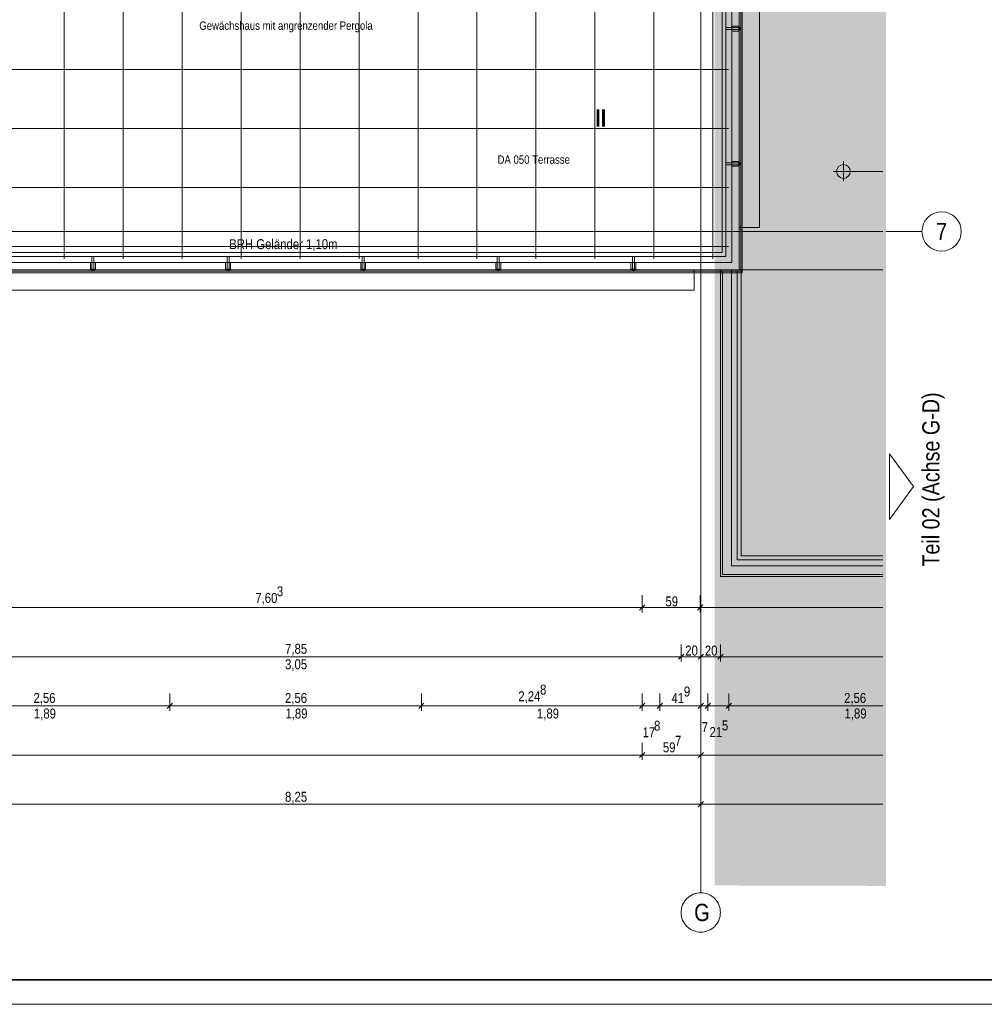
# Model space of a CAD drawing. Extents: x -620 to 300, y 62 to 1112.
# Tile 21 of 88: x -100 to 97, y 62 to 263. Entities that reach past the tile are written whole.
import ezdxf
from ezdxf.enums import TextEntityAlignment as Align
from ezdxf.lldxf.tags import DXFTag

# ---------------------------------------------------------------- set-up
doc = ezdxf.new("R2010")
doc.units = 0
doc.layers.get('0').update_dxf_attribs({"lineweight": 13})
for name, color, linetype, lineweight, true_color in [('30 -33 Aussenwände- 7 Fassade_ Elemente', 7, 'Continuous', 9, 0x00aacc), ('30 -34 Innenwände- 6 Elemente', 7, 'Continuous', 9, 0xff6633), ('30 -36 Dächer- 3 Dachbeläge', 7, 'Continuous', 15, 0x9999ff), ('30 -36 Dächer- 4 Dachbekleidungen', 7, 'Continuous', 9, 0xccccff), ('70 -72 Beschriftung- 1 Beschriftung allgemein', 7, 'Continuous', 9, 0xff6633), ('70 -76 Bemaßung- 2 Allgemein', 9, 'Continuous', 5, 0x808080), ('iwb_Layout BA_Markierung', 7, 'Continuous', 9, 0xbadcdc), ('iwb_Layout Text', 3, 'Continuous', 18, 0x00ff00)]:
    doc.layers.add(name, color=color, linetype=linetype, lineweight=lineweight, true_color=true_color)
for name, color, linetype, lineweight in [('60- 61 allgemeine Ausstattung- 4 Terrassen', 7, 'Continuous', 9), ('70 -71 Achsen- 1 Gebäudeachsen', 7, 'STRICHPUNKT2-A06G9RP48I', 18), ('70 -72 Beschriftung- 5 Höhenkoten', 7, 'Continuous', 15), ('iwb_Layout Achsbezeichung', 7, 'Continuous', 13), ('iwb_Plankopf Rahmen', 7, 'Continuous', 35)]:
    doc.layers.add(name, color=color, linetype=linetype, lineweight=lineweight)
doc.styles.get("Standard").update_dxf_attribs({"font": 'ARIALN.TTF'})
tags = doc.linetypes.add('STRICHPUNKT2', pattern=[12.7, 6.35, -3.175, 0, -3.175]).pattern_tags.tags
tags[10:11] = [DXFTag(74, 4), DXFTag(75, 0), DXFTag(340, '0'), DXFTag(46, 0.0), DXFTag(50, 0.0), DXFTag(44, 0.0), DXFTag(45, 0.0)]
tags[8:9] = [DXFTag(74, 4), DXFTag(75, 0), DXFTag(340, '0'), DXFTag(46, 0.0), DXFTag(50, 0.0), DXFTag(44, 0.0), DXFTag(45, 0.0)]
tags[6:7] = [DXFTag(74, 4), DXFTag(75, 0), DXFTag(340, '0'), DXFTag(46, 0.0), DXFTag(50, 0.0), DXFTag(44, 0.0), DXFTag(45, 0.0)]
tags[4:5] = [DXFTag(74, 4), DXFTag(75, 0), DXFTag(340, '0'), DXFTag(46, 0.0), DXFTag(50, 0.0), DXFTag(44, 0.0), DXFTag(45, 0.0)]
tags = doc.linetypes.add('STRICHPUNKT2-A06G9RP48I', pattern=[12.7, 6.35, -3.175, 0, -3.175]).pattern_tags.tags
tags[10:11] = [DXFTag(74, 4), DXFTag(75, 0), DXFTag(340, '0'), DXFTag(46, 0.0), DXFTag(50, 0.0), DXFTag(44, 0.0), DXFTag(45, 0.0)]
tags[8:9] = [DXFTag(74, 4), DXFTag(75, 0), DXFTag(340, '0'), DXFTag(46, 0.0), DXFTag(50, 0.0), DXFTag(44, 0.0), DXFTag(45, 0.0)]
tags[6:7] = [DXFTag(74, 4), DXFTag(75, 0), DXFTag(340, '0'), DXFTag(46, 0.0), DXFTag(50, 0.0), DXFTag(44, 0.0), DXFTag(45, 0.0)]
tags[4:5] = [DXFTag(74, 4), DXFTag(75, 0), DXFTag(340, '0'), DXFTag(46, 0.0), DXFTag(50, 0.0), DXFTag(44, 0.0), DXFTag(45, 0.0)]

# ---------------------------------------------------------------- blocks, each defined once
blk = doc.blocks.new('Polygon-A06G9ROX8I')
at = {"color": 0, "linetype": 'ByBlock', "lineweight": -2, "ltscale": 0.13}
blk.add_solid([(41.66, 86.61), (41.5, 1083.81), (76.5, 86.52), (76.5, 1083.81)], dxfattribs=at)
blk = doc.blocks.new('Referenz-A06G9RP68I')
at = {"layer": '30 -33 Aussenwände- 7 Fassade_ Elemente', "color": 0, "linetype": 'Continuous', "lineweight": -2, "ltscale": 0.13}
for p, q in [((46.65, 372.69), (46.65, 211.83)), ((46.65, 220.43), (46.65, 372.69)), ((50.79, 372.69), (50.79, 220.43)), ((50.79, 220.43), (46.65, 220.43)), ((46.65, 211.83), (-463.95, 211.83)), ((-124.75, 211.83), (37.45, 211.83)), ((37.45, 211.83), (37.45, 207.69)), ((42.85, 149.43), (42.85, 211.83)), ((37.45, 207.69), (-124.75, 207.69)), ((75.88, 149.43), (42.85, 149.43))]:
    blk.add_line(p, q, dxfattribs=at)
at = {"layer": '30 -34 Innenwände- 6 Elemente', "color": 0, "linetype": 'Continuous', "lineweight": -2, "ltscale": 0.13}
for p, q in [((43.15, 376.23), (43.15, 215.33)), ((43.95, 214.53), (43.95, 376.23)), ((45.15, 376.23), (45.15, 213.33)), ((46.95, 211.53), (46.95, 376.23)), ((-461.25, 214.53), (43.95, 214.53)), ((43.15, 215.33), (-460.45, 215.33)), ((45.15, 213.33), (-462.45, 213.33)), ((-464.25, 211.53), (46.95, 211.53)), ((43.25, 211.53), (43.25, 149.83)), ((45.05, 211.53), (43.25, 211.53)), ((45.05, 151.63), (45.05, 211.53)), ((46.25, 211.53), (46.25, 152.83)), ((47.05, 211.53), (46.25, 211.53)), ((47.05, 153.63), (47.05, 211.53)), ((46.25, 152.83), (75.88, 152.83)), ((75.88, 153.63), (47.05, 153.63)), ((75.88, 151.63), (45.05, 151.63)), ((43.25, 149.83), (75.88, 149.83))]:
    blk.add_line(p, q, dxfattribs=at)
at = {"layer": '30 -34 Innenwände- 6 Elemente', "color": 7, "linetype": 'Continuous', "lineweight": -2, "ltscale": 0.13, "true_color": 0xffffff}
for points in [[(45.05, 151.63), (45.05, 211.53), (43.25, 211.53)], [(45.05, 151.63), (43.25, 211.53), (43.25, 149.83)], [(47.05, 153.63), (47.05, 211.53), (46.25, 211.53)], [(47.05, 153.63), (46.25, 211.53), (46.25, 152.83)], [(47.05, 153.63), (46.25, 152.83), (75.88, 152.83)], [(47.05, 153.63), (75.88, 152.83), (75.88, 153.22)], [(47.05, 153.63), (75.88, 153.22), (75.88, 153.63)], [(45.05, 151.63), (43.25, 149.83), (75.88, 149.83)], [(45.05, 151.63), (75.88, 149.83), (75.88, 150.67)], [(45.05, 151.63), (75.88, 150.67), (75.88, 151.63)]]:
    blk.add_solid(points, dxfattribs=at)
at = {"layer": '30 -36 Dächer- 3 Dachbeläge', "color": 0, "linetype": 'Continuous', "lineweight": -2, "ltscale": 0.13}
for p, q in [((43.95, 376.23), (43.95, 214.53)), ((47.25, 211.23), (47.25, 376.23)), ((43.95, 214.53), (-461.25, 214.53)), ((-464.55, 211.23), (47.25, 211.23))]:
    blk.add_line(p, q, dxfattribs=at)
at = {"layer": '30 -36 Dächer- 3 Dachbeläge', "color": 0, "lineweight": -2}
for p, q in [((46.95, 261.08), (46.55, 261.08)), ((46.55, 261.08), (46.55, 260.68)), ((46.55, 260.68), (46.95, 260.68)), ((46.95, 233.58), (46.55, 233.58)), ((46.55, 233.58), (46.55, 233.18)), ((46.55, 233.18), (46.95, 233.18)), ((-84.7, 211.93), (-85.1, 211.93)), ((-85.1, 211.93), (-85.1, 211.53)), ((-84.7, 211.53), (-84.7, 211.93)), ((-57.2, 211.93), (-57.6, 211.93)), ((-57.6, 211.93), (-57.6, 211.53)), ((-57.2, 211.53), (-57.2, 211.93)), ((-29.7, 211.93), (-30.1, 211.93)), ((-30.1, 211.93), (-30.1, 211.53)), ((-29.7, 211.53), (-29.7, 211.93)), ((-2.2, 211.93), (-2.6, 211.93)), ((-2.6, 211.93), (-2.6, 211.53)), ((-2.2, 211.53), (-2.2, 211.93)), ((25.3, 211.93), (24.9, 211.93)), ((24.9, 211.93), (24.9, 211.53)), ((25.3, 211.53), (25.3, 211.93))]:
    blk.add_line(p, q, dxfattribs=at)
for points in [[(46.55, 260.68), (46.55, 261.08), (46.95, 260.68)], [(46.95, 260.68), (46.55, 261.08), (46.95, 261.08)], [(46.55, 233.18), (46.55, 233.58), (46.95, 233.18)], [(46.95, 233.18), (46.55, 233.58), (46.95, 233.58)], [(-85.1, 211.53), (-85.1, 211.93), (-84.7, 211.53)], [(-84.7, 211.53), (-85.1, 211.93), (-84.7, 211.93)], [(-57.6, 211.53), (-57.6, 211.93), (-57.2, 211.53)], [(-57.2, 211.53), (-57.6, 211.93), (-57.2, 211.93)], [(-30.1, 211.53), (-30.1, 211.93), (-29.7, 211.53)], [(-29.7, 211.53), (-30.1, 211.93), (-29.7, 211.93)], [(-2.6, 211.53), (-2.6, 211.93), (-2.2, 211.53)], [(-2.2, 211.53), (-2.6, 211.93), (-2.2, 211.93)], [(24.9, 211.53), (24.9, 211.93), (25.3, 211.53)], [(25.3, 211.53), (24.9, 211.93), (25.3, 211.93)]]:
    blk.add_solid(points, dxfattribs=at)
at = {"layer": '30 -36 Dächer- 4 Dachbekleidungen', "color": 0, "linetype": 'Continuous', "lineweight": -2, "ltscale": 0.13}
for p, q in [((43.15, 376.23), (43.15, 215.33)), ((43.95, 214.53), (43.95, 376.23)), ((45.15, 376.23), (45.15, 213.33)), ((46.95, 211.53), (46.95, 376.23)), ((45.15, 261.08), (43.95, 261.08)), ((43.95, 261.08), (43.95, 260.68)), ((43.95, 260.68), (45.15, 260.68)), ((45.15, 261.38), (46.55, 261.38)), ((45.15, 261.08), (46.55, 261.08)), ((46.55, 260.68), (45.15, 260.68)), ((45.15, 260.38), (46.55, 260.38)), ((46.55, 261.38), (46.55, 261.08)), ((46.55, 261.08), (46.55, 260.68)), ((46.55, 260.38), (46.55, 260.68)), ((45.15, 233.58), (43.95, 233.58)), ((43.95, 233.58), (43.95, 233.18)), ((43.95, 233.18), (45.15, 233.18)), ((45.15, 233.88), (46.55, 233.88)), ((45.15, 233.58), (46.55, 233.58)), ((46.55, 233.18), (45.15, 233.18)), ((45.15, 232.88), (46.55, 232.88)), ((46.55, 233.88), (46.55, 233.58)), ((46.55, 233.58), (46.55, 233.18)), ((46.55, 232.88), (46.55, 233.18)), ((-461.25, 214.53), (43.95, 214.53)), ((43.15, 215.33), (-460.45, 215.33)), ((-84.7, 214.53), (-85.1, 214.53)), ((-85.1, 214.53), (-85.1, 213.33)), ((-84.7, 213.33), (-84.7, 214.53)), ((-57.2, 214.53), (-57.6, 214.53)), ((-57.6, 214.53), (-57.6, 213.33)), ((-57.2, 213.33), (-57.2, 214.53)), ((-29.7, 214.53), (-30.1, 214.53)), ((-30.1, 214.53), (-30.1, 213.33)), ((-29.7, 213.33), (-29.7, 214.53)), ((-2.2, 214.53), (-2.6, 214.53)), ((-2.6, 214.53), (-2.6, 213.33)), ((-2.2, 213.33), (-2.2, 214.53)), ((25.3, 214.53), (24.9, 214.53)), ((24.9, 214.53), (24.9, 213.33)), ((25.3, 213.33), (25.3, 214.53)), ((45.15, 213.33), (-462.45, 213.33)), ((-85.4, 213.33), (-85.4, 211.93)), ((-85.1, 211.93), (-85.1, 213.33)), ((-84.7, 213.33), (-84.7, 211.93)), ((-84.4, 213.33), (-84.4, 211.93)), ((-57.9, 213.33), (-57.9, 211.93)), ((-57.6, 211.93), (-57.6, 213.33)), ((-57.2, 213.33), (-57.2, 211.93)), ((-56.9, 213.33), (-56.9, 211.93)), ((-30.4, 213.33), (-30.4, 211.93)), ((-30.1, 211.93), (-30.1, 213.33)), ((-29.7, 213.33), (-29.7, 211.93)), ((-29.4, 213.33), (-29.4, 211.93)), ((-2.9, 213.33), (-2.9, 211.93)), ((-2.6, 211.93), (-2.6, 213.33)), ((-2.2, 213.33), (-2.2, 211.93)), ((-1.9, 213.33), (-1.9, 211.93)), ((24.6, 213.33), (24.6, 211.93)), ((24.9, 211.93), (24.9, 213.33)), ((25.3, 213.33), (25.3, 211.93)), ((25.6, 213.33), (25.6, 211.93)), ((-464.25, 211.53), (46.95, 211.53)), ((-85.4, 211.93), (-85.1, 211.93)), ((-84.7, 211.93), (-85.1, 211.93)), ((-84.4, 211.93), (-84.7, 211.93)), ((-57.9, 211.93), (-57.6, 211.93)), ((-57.2, 211.93), (-57.6, 211.93)), ((-56.9, 211.93), (-57.2, 211.93)), ((-30.4, 211.93), (-30.1, 211.93)), ((-29.7, 211.93), (-30.1, 211.93)), ((-29.4, 211.93), (-29.7, 211.93)), ((-2.9, 211.93), (-2.6, 211.93)), ((-2.2, 211.93), (-2.6, 211.93)), ((-1.9, 211.93), (-2.2, 211.93)), ((24.6, 211.93), (24.9, 211.93)), ((25.3, 211.93), (24.9, 211.93)), ((25.6, 211.93), (25.3, 211.93))]:
    blk.add_line(p, q, dxfattribs=at)
at = {"layer": '60- 61 allgemeine Ausstattung- 4 Terrassen', "color": 0, "lineweight": -2}
for p, q in [((-90.73, 214.03), (-90.73, 450.23)), ((-78.73, 214.03), (-78.73, 450.23)), ((-66.73, 214.03), (-66.73, 450.23)), ((-54.73, 214.03), (-54.73, 450.23)), ((-42.73, 214.03), (-42.73, 450.23)), ((-30.73, 214.03), (-30.73, 450.23)), ((-18.73, 214.03), (-18.73, 450.23)), ((-6.73, 214.03), (-6.73, 450.23)), ((5.27, 214.03), (5.27, 450.23)), ((17.27, 214.03), (17.27, 450.23)), ((29.27, 214.03), (29.27, 385.63)), ((41.27, 214.03), (41.27, 372.69)), ((50.79, 372.69), (50.79, 220.43)), ((-470.33, 252.58), (44.45, 252.58)), ((-470.33, 240.58), (44.45, 240.58)), ((-470.33, 228.58), (44.45, 228.58)), ((50.79, 220.43), (47.25, 220.43)), ((47.25, 220.43), (47.25, 211.83)), ((-461.75, 216.58), (44.45, 216.58)), ((45.05, 211.83), (45.05, 151.63)), ((75.88, 211.83), (45.05, 211.83)), ((47.25, 211.83), (75.88, 211.83)), ((45.05, 151.63), (75.88, 151.63))]:
    blk.add_line(p, q, dxfattribs=at)
at = {"layer": '60- 61 allgemeine Ausstattung- 4 Terrassen', "color": 0, "linetype": 'Continuous', "lineweight": -2, "ltscale": 0.13}
for p, q in [((42.85, 149.43), (42.85, 211.25)), ((75.88, 149.43), (42.85, 149.43))]:
    blk.add_line(p, q, dxfattribs=at)
at = {"layer": '70 -71 Achsen- 1 Gebäudeachsen', "color": 0, "linetype": 'STRICHPUNKT2-A06G9RP48I', "lineweight": -2, "ltscale": 0.13}
for p, q in [((38.82, 1084.55), (38.82, 85.11)), ((-539.61, 219.61), (75.88, 219.61))]:
    blk.add_line(p, q, dxfattribs=at)
at = {"layer": '70 -71 Achsen- 1 Gebäudeachsen', "color": 0, "linetype": 'Continuous', "lineweight": -2, "ltscale": 0.13}
for p, q in [((36, 83.94), (36.29, 84.21)), ((36.29, 84.21), (36.6, 84.44)), ((36.6, 84.44), (36.94, 84.64)), ((36.94, 84.64), (37.29, 84.81)), ((37.29, 84.81), (37.66, 84.94)), ((37.66, 84.94), (38.04, 85.04)), ((38.04, 85.04), (38.43, 85.09)), ((38.43, 85.09), (38.82, 85.11)), ((38.82, 85.11), (39.22, 85.09)), ((39.22, 85.09), (39.6, 85.04)), ((39.6, 85.04), (39.98, 84.94)), ((39.98, 84.94), (40.35, 84.81)), ((40.35, 84.81), (40.71, 84.64)), ((40.71, 84.64), (41.05, 84.44)), ((41.05, 84.44), (41.36, 84.21)), ((41.36, 84.21), (41.65, 83.94)), ((34.9, 81.89), (35, 82.27)), ((35, 82.27), (35.13, 82.64)), ((35.13, 82.64), (35.3, 83)), ((35.3, 83), (35.5, 83.34)), ((35.5, 83.34), (35.73, 83.65)), ((35.73, 83.65), (36, 83.94)), ((41.65, 83.94), (41.92, 83.65)), ((41.92, 83.65), (42.15, 83.34)), ((42.15, 83.34), (42.35, 83)), ((42.35, 83), (42.52, 82.64)), ((42.52, 82.64), (42.65, 82.27)), ((42.65, 82.27), (42.75, 81.89)), ((34.82, 81.11), (34.84, 81.51)), ((34.84, 80.72), (34.82, 81.11)), ((34.84, 81.51), (34.9, 81.89)), ((34.9, 80.33), (34.84, 80.72)), ((35, 79.95), (34.9, 80.33)), ((42.75, 80.33), (42.65, 79.95)), ((42.75, 81.89), (42.8, 81.51)), ((42.8, 80.72), (42.75, 80.33)), ((42.8, 81.51), (42.82, 81.11)), ((42.82, 81.11), (42.8, 80.72)), ((35.13, 79.58), (35, 79.95)), ((35.3, 79.23), (35.13, 79.58)), ((35.5, 78.89), (35.3, 79.23)), ((35.73, 78.58), (35.5, 78.89)), ((36, 78.29), (35.73, 78.58)), ((36.29, 78.02), (36, 78.29)), ((41.65, 78.29), (41.36, 78.02)), ((41.92, 78.58), (41.65, 78.29)), ((42.15, 78.89), (41.92, 78.58)), ((42.35, 79.23), (42.15, 78.89)), ((42.52, 79.58), (42.35, 79.23)), ((42.65, 79.95), (42.52, 79.58)), ((36.6, 77.79), (36.29, 78.02)), ((36.94, 77.59), (36.6, 77.79)), ((37.29, 77.42), (36.94, 77.59)), ((37.66, 77.29), (37.29, 77.42)), ((38.04, 77.19), (37.66, 77.29)), ((38.43, 77.13), (38.04, 77.19)), ((38.82, 77.11), (38.43, 77.13)), ((39.22, 77.13), (38.82, 77.11)), ((39.6, 77.19), (39.22, 77.13)), ((39.98, 77.29), (39.6, 77.19)), ((40.35, 77.42), (39.98, 77.29)), ((40.71, 77.59), (40.35, 77.42)), ((41.05, 77.79), (40.71, 77.59)), ((41.36, 78.02), (41.05, 77.79))]:
    blk.add_line(p, q, dxfattribs=at)
at = {"layer": '70 -72 Beschriftung- 5 Höhenkoten', "color": 0, "linetype": 'Continuous', "lineweight": -2, "ltscale": 0.13}
for p, q in [((67.85, 229.83), (67.85, 233.83)), ((67.85, 233.23), (67.85, 231.83)), ((65.85, 231.83), (75.88, 231.83)), ((67.85, 231.83), (66.45, 231.83)), ((67.85, 231.83), (67.85, 230.43)), ((67.85, 231.83), (69.25, 231.83))]:
    blk.add_line(p, q, dxfattribs=at)
for major_axis in [(0, 1.4), (1.4, 0), (-1.4, 0), (0, -1.4)]:
    blk.add_ellipse((67.85, 231.83), major_axis=major_axis, ratio=1, start_param=0, end_param=1.570796, dxfattribs=at)
at = {"layer": '70 -76 Bemaßung- 2 Allgemein', "color": 0, "linetype": 'Continuous', "lineweight": -2, "ltscale": 0.13}
for p, q in [((26.91, 145.63), (26.91, 142.13)), ((26.91, 145.63), (26.91, 142.13)), ((26.91, 145.63), (26.91, 142.13)), ((26.91, 145.63), (26.91, 142.13)), ((38.71, 145.63), (38.71, 142.13)), ((38.71, 145.63), (38.71, 142.13)), ((38.71, 145.63), (38.71, 142.13)), ((38.71, 145.63), (38.71, 142.13)), ((25.85, 143.13), (-124.09, 143.13)), ((25.85, 143.13), (-124.09, 143.13)), ((27.91, 143.13), (25.85, 143.13)), ((27.91, 143.13), (25.85, 143.13)), ((25.91, 143.13), (27.97, 143.13)), ((25.91, 143.13), (27.97, 143.13)), ((27.44, 143.66), (26.38, 142.6)), ((26.38, 142.6), (27.44, 143.66)), ((27.44, 143.66), (26.38, 142.6)), ((26.38, 142.6), (27.44, 143.66)), ((37.65, 143.13), (27.97, 143.13)), ((37.65, 143.13), (27.97, 143.13)), ((39.71, 143.13), (37.65, 143.13)), ((39.71, 143.13), (37.65, 143.13)), ((37.71, 143.13), (39.77, 143.13)), ((37.71, 143.13), (39.77, 143.13)), ((39.24, 143.66), (38.18, 142.6)), ((38.18, 142.6), (39.24, 143.66)), ((39.24, 143.66), (38.18, 142.6)), ((38.18, 142.6), (39.24, 143.66)), ((75.88, 143.13), (39.77, 143.13)), ((75.88, 143.13), (39.77, 143.13)), ((34.85, 135.63), (34.85, 132.13)), ((34.85, 135.63), (34.85, 132.13)), ((38.85, 135.63), (38.85, 132.13)), ((38.85, 135.63), (38.85, 132.13)), ((42.85, 135.63), (42.85, 132.13)), ((42.85, 135.63), (42.85, 132.13)), ((33.79, 133.13), (-121.09, 133.13)), ((35.85, 133.13), (33.79, 133.13)), ((33.85, 133.13), (35.91, 133.13)), ((35.38, 133.66), (34.32, 132.6)), ((34.32, 132.6), (35.38, 133.66)), ((37.79, 133.13), (35.91, 133.13)), ((39.85, 133.13), (37.79, 133.13)), ((37.85, 133.13), (39.91, 133.13)), ((39.38, 133.66), (38.32, 132.6)), ((38.32, 132.6), (39.38, 133.66)), ((41.79, 133.13), (39.91, 133.13)), ((43.85, 133.13), (41.79, 133.13)), ((41.85, 133.13), (43.91, 133.13)), ((43.38, 133.66), (42.32, 132.6)), ((42.32, 132.6), (43.38, 133.66)), ((75.88, 133.13), (43.91, 133.13)), ((-69.25, 125.63), (-69.25, 122.13)), ((-69.25, 125.63), (-69.25, 122.13)), ((-18.05, 125.63), (-18.05, 122.13)), ((-18.05, 125.63), (-18.05, 122.13)), ((26.91, 125.63), (26.91, 122.13)), ((26.91, 125.63), (26.91, 122.13)), ((30.47, 125.63), (30.47, 122.13)), ((30.47, 125.63), (30.47, 122.13)), ((38.85, 125.63), (38.85, 122.13)), ((38.85, 125.63), (38.85, 122.13)), ((40.25, 125.63), (40.25, 122.13)), ((40.25, 125.63), (40.25, 122.13)), ((44.55, 125.63), (44.55, 122.13)), ((44.55, 125.63), (44.55, 122.13)), ((-70.31, 123.13), (-119.39, 123.13)), ((-68.25, 123.13), (-70.31, 123.13)), ((-70.25, 123.13), (-68.19, 123.13)), ((-68.72, 123.66), (-69.78, 122.6)), ((-69.78, 122.6), (-68.72, 123.66)), ((-19.11, 123.13), (-68.19, 123.13)), ((-17.05, 123.13), (-19.11, 123.13)), ((-19.05, 123.13), (-16.99, 123.13)), ((-17.52, 123.66), (-18.58, 122.6)), ((-18.58, 122.6), (-17.52, 123.66)), ((25.85, 123.13), (-16.99, 123.13)), ((25.85, 123.13), (24.79, 123.13)), ((27.91, 123.13), (25.85, 123.13)), ((27.91, 123.13), (25.85, 123.13)), ((27.44, 123.66), (26.38, 122.6)), ((27.44, 123.66), (26.38, 122.6)), ((30.47, 123.13), (26.91, 123.13)), ((29.47, 123.13), (31.53, 123.13)), ((29.47, 123.13), (31.53, 123.13)), ((29.94, 122.6), (31, 123.66)), ((29.94, 122.6), (31, 123.66)), ((31.53, 123.13), (32.59, 123.13)), ((37.79, 123.13), (31.53, 123.13)), ((37.79, 123.13), (36.73, 123.13)), ((39.85, 123.13), (37.79, 123.13)), ((39.85, 123.13), (37.79, 123.13)), ((39.19, 123.13), (38.13, 123.13)), ((39.38, 123.66), (38.32, 122.6)), ((39.38, 123.66), (38.32, 122.6)), ((40.25, 123.13), (38.85, 123.13)), ((41.25, 123.13), (39.19, 123.13)), ((39.25, 123.13), (41.31, 123.13)), ((39.72, 122.6), (40.78, 123.66)), ((40.78, 123.66), (39.72, 122.6)), ((44.55, 123.13), (40.25, 123.13)), ((41.31, 123.13), (42.37, 123.13)), ((43.55, 123.13), (45.61, 123.13)), ((43.55, 123.13), (45.61, 123.13)), ((44.02, 122.6), (45.08, 123.66)), ((44.02, 122.6), (45.08, 123.66)), ((45.61, 123.13), (46.67, 123.13)), ((75.88, 123.13), (45.61, 123.13)), ((26.91, 115.63), (26.91, 112.13)), ((26.91, 115.63), (26.91, 112.13)), ((38.85, 115.63), (38.85, 112.13)), ((38.85, 115.63), (38.85, 112.13)), ((25.85, 113.13), (-443.15, 113.13)), ((27.91, 113.13), (25.85, 113.13)), ((25.91, 113.13), (27.97, 113.13)), ((27.44, 113.66), (26.38, 112.6)), ((26.38, 112.6), (27.44, 113.66)), ((37.79, 113.13), (27.97, 113.13)), ((39.85, 113.13), (37.79, 113.13)), ((37.85, 113.13), (39.91, 113.13)), ((39.38, 113.66), (38.32, 112.6)), ((38.32, 112.6), (39.38, 113.66)), ((75.88, 113.13), (39.91, 113.13)), ((38.85, 105.13), (38.85, 102.13)), ((38.85, 105.13), (38.85, 102.13)), ((37.79, 103.13), (-125.09, 103.13)), ((39.35, 103.13), (37.79, 103.13)), ((39.38, 103.66), (38.32, 102.6)), ((38.32, 102.6), (39.38, 103.66)), ((38.35, 103.13), (39.91, 103.13)), ((75.88, 103.13), (39.91, 103.13))]:
    blk.add_line(p, q, dxfattribs=at)
at = {"layer": '60- 61 allgemeine Ausstattung- 4 Terrassen', "color": 0, "linetype": 'Continuous', "lineweight": -2, "ltscale": 0.13, "insert": (-63.25, 262.34), "char_height": 1.7, "attachment_point": 1}
blk.add_mtext('{\\fArial Narrow;Gewächshaus mit angrenzender Pergola}', dxfattribs=at)
at = {"layer": '70 -71 Achsen- 1 Gebäudeachsen', "color": 0, "linetype": 'Continuous', "lineweight": -2, "ltscale": 0.13, "insert": (37.49, 82.88), "char_height": 3.5241, "attachment_point": 1}
blk.add_mtext('{\\fArial Narrow;G}', dxfattribs=at)
at = {"layer": '70 -72 Beschriftung- 1 Beschriftung allgemein', "color": 0, "linetype": 'Continuous', "lineweight": -2, "ltscale": 0.13, "insert": (17.35, 244.48), "char_height": 3.5241, "attachment_point": 1, "rotation": 0}
blk.add_mtext('{\\fArial Narrow|b1|i0;II}', dxfattribs=at)
at = {"layer": '70 -72 Beschriftung- 1 Beschriftung allgemein', "color": 0, "linetype": 'Continuous', "lineweight": -2, "ltscale": 0.13, "insert": (-57.17, 218.05), "char_height": 2.0138, "attachment_point": 1}
blk.add_mtext('{\\fArial Narrow;BRH Geländer 1,10m}', dxfattribs=at)
at = {"layer": '70 -72 Beschriftung- 5 Höhenkoten', "color": 0, "linetype": 'Continuous', "lineweight": -2, "ltscale": 0.13, "insert": (-2.54, 235.1), "char_height": 1.7, "attachment_point": 1}
blk.add_mtext('{\\fArial Narrow;DA 050 Terrasse}', dxfattribs=at)
at = {"layer": '70 -76 Bemaßung- 2 Allgemein', "color": 0, "linetype": 'Continuous', "lineweight": -2, "ltscale": 0.13, "char_height": 2.0138, "attachment_point": 1}
for s, insert in [('{\\fArial Narrow;3}', (-47.46, 147.45)), ('{\\fArial Narrow;3}', (-47.46, 147.45)), ('{\\fArial Narrow;7,60}', (-51.85, 146.1)), ('{\\fArial Narrow;7,60}', (-51.85, 146.1)), ('{\\fArial Narrow;59}', (31.63, 145.39)), ('{\\fArial Narrow;59}', (31.63, 145.39)), ('{\\fArial Narrow;7,85}', (-45.79, 135.75)), ('{\\fArial Narrow;20}', (35.66, 135.39)), ('{\\fArial Narrow;20}', (39.66, 135.39)), ('{\\fArial Narrow;3,05}', (-45.8, 132.6)), ('{\\fArial Narrow;8}', (6.1, 127.45)), ('{\\fArial Narrow;9}', (35.39, 127.06)), ('{\\fArial Narrow;2,56}', (-97.01, 125.75)), ('{\\fArial Narrow;2,56}', (-45.81, 125.75)), ('{\\fArial Narrow;2,24}', (1.68, 126.1)), ('{\\fArial Narrow;41}', (32.85, 125.72)), ('{\\fArial Narrow;2,56}', (67.99, 125.75)), ('{\\fArial Narrow;1,89}', (-96.92, 122.59)), ('{\\fArial Narrow;1,89}', (-45.72, 122.59)), ('{\\fArial Narrow;1,89}', (5.48, 122.59)), ('{\\fArial Narrow;1,89}', (68.08, 122.59)), ('{\\fArial Narrow;5}', (43.11, 120.16)), ('{\\fArial Narrow;17}', (26.99, 118.77)), ('{\\fArial Narrow;8}', (29.31, 120.11)), ('{\\fArial Narrow;7}', (39.02, 119.82)), ('{\\fArial Narrow;21}', (40.61, 118.82)), ('{\\fArial Narrow;7}', (33.58, 117.05)), ('{\\fArial Narrow;59}', (31.11, 115.7)), ('{\\fArial Narrow;8,25}', (-45.8, 105.65))]:
    blk.add_mtext(s, dxfattribs=dict(at, insert=insert))

msp = doc.modelspace()

# ---------------------------------------------------------------- linework, layer by layer
at = {"layer": 'iwb_Layout Achsbezeichung', "linetype": 'STRICHPUNKT2', "lineweight": 13, "ltscale": 0.39}
msp.add_line((76.5, 219.61), (83.84, 219.61), dxfattribs=at)
at = {"layer": 'iwb_Layout Achsbezeichung', "ltscale": 0.39, "extrusion": (0, 0, -1)}
msp.add_circle((-87.84, 219.61), 4, dxfattribs=at)
at = {"layer": 'iwb_Layout Text', "linetype": 'Continuous', "ltscale": 0.18}
for p, q in [((82.12, 167.73), (77.24, 174.42)), ((77.24, 161.04), (77.24, 174.42)), ((77.24, 161.04), (82.12, 167.73))]:
    msp.add_line(p, q, dxfattribs=at)
at = {"layer": 'iwb_Plankopf Rahmen', "color": 8, "lineweight": 13, "ltscale": 0.13, "true_color": 0x808080}
msp.add_lwpolyline([(300.35, 62.43), (-619.65, 62.43), (-619.65, 1112.43), (300.35, 1112.43), (300.35, 62.43)], close=True, dxfattribs=at)
at = {"layer": 'iwb_Plankopf Rahmen', "ltscale": 0.35}
msp.add_lwpolyline([(-599.65, 67.43), (-599.65, 1107.43), (295.35, 1107.43), (295.35, 67.43), (-599.65, 67.43)], close=True, dxfattribs=at)

# ---------------------------------------------------------------- block references
at = {"color": 8, "lineweight": 13, "ltscale": 0.13, "true_color": 0x808080}
msp.add_blockref('Referenz-A06G9RP68I', (0, 0), dxfattribs=at)
at = {"layer": 'iwb_Layout BA_Markierung', "ltscale": 0.13}
msp.add_blockref('Polygon-A06G9ROX8I', (0, 0), dxfattribs=at)

# ---------------------------------------------------------------- texts
at = {"layer": 'iwb_Layout Achsbezeichung', "ltscale": 0.39}
msp.add_text('7', height=3.5, dxfattribs=at).set_placement((87.84, 219.61), align=Align.MIDDLE_CENTER)
at = {"layer": 'iwb_Layout Text', "ltscale": 0.18}
msp.add_text('Teil 02 (Achse G-D)', height=3.5, rotation=90, dxfattribs=at).set_placement((83.91, 151.46), align=Align.TOP_LEFT)

doc.saveas('drawing.dxf')
